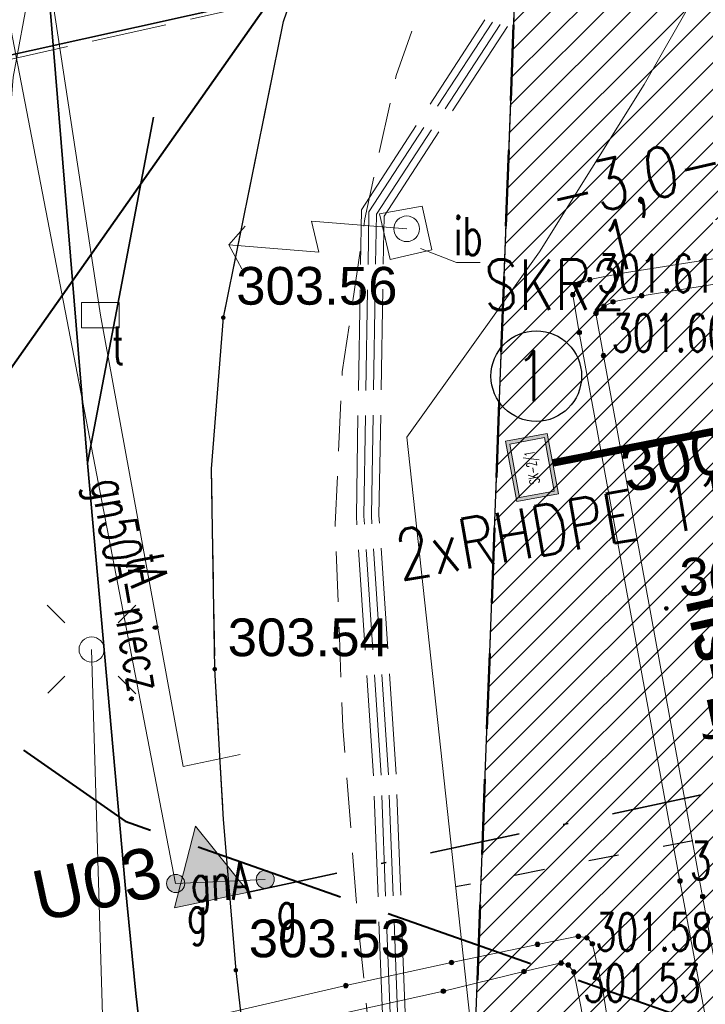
# Model space of a CAD drawing. Header units: metres. Extents: x 6567600 to 13135881, y 5574237 to 11149086.
# Tile 53 of 120: x 6567820 to 6567834, y 5574526 to 5574545. Entities that reach past the tile are written whole.
import ezdxf
from ezdxf.enums import TextEntityAlignment as Align

# ---------------------------------------------------------------- set-up
doc = ezdxf.new("R2010")
doc.units = ezdxf.units.M
for name, pattern in [('zzzxref_260316$0$_MDCP$0$3 1', [4, 3, -1]), ('zzzxref_260316$0$_MDCP$0$L_0_03', [1, 0.5, -0.5]), ('zzzxref_260316$0$_MDCP$0$L_0_04', [1.5, 1, -0.5]), ('zzzxref_260316$0$_MDCP$0$L_2_50', [2.5, 2, -0.5]), ('zzzxref_260316$0$_MDCP$1$L_0_06', [2, 1.5, -0.5]), ('zzzxref_260316$0$ISO03W100', [30, 12, -18]), ('zzzxref_260316$0$PR1183 Chorzów Metalowców V09_TT$0$Kropki i Kreski', [3.6, 1.8, -0.9, 0, -0.9]), ('zzzxref_260316$0$PR1183 Chorzów Metalowców V09_TT$0$Kropki przerywana 1', [2.5, 1.5, -1])]:
    doc.linetypes.add(name, pattern=pattern)
for name, color, linetype, lineweight in [('SEL_OPIS_legenda', 7, 'Continuous', 18), ('SEN_kanalizacja_kablowa', 30, 'SEN_t', 20), ('SEN_kanalizacja_kablowa_studnie', 30, 'Continuous', 20), ('SEN_studnia_kablowa_typ', 30, 'Continuous', 20), ('zzzxref_260316$0$_MDCP$0$EGB_DzialkaEwidencyjna', 7, 'Continuous', 18), ('zzzxref_260316$0$_MDCP$0$EGB_Klasouzytek', 92, 'Continuous', 18), ('zzzxref_260316$0$_MDCP$0$EGB_KonturUzytkuGruntowego', 92, 'Continuous', 18), ('zzzxref_260316$0$_MDCP$0$GES_InneUrzadzeniaTowarzyszace_P', 7, 'Continuous', 18), ('zzzxref_260316$0$_MDCP$0$GES_PrzewodCieplowniczy', 212, 'Continuous', 18), ('zzzxref_260316$0$_MDCP$0$GES_PrzewodElektroenergetyczny', 1, 'Continuous', 18), ('zzzxref_260316$0$_MDCP$0$GES_PrzewodElektroenergetyczny_Projektowany', 7, 'Continuous', 18), ('zzzxref_260316$0$_MDCP$0$GES_PrzewodGazowy', 52, 'Continuous', 18), ('zzzxref_260316$0$_MDCP$0$GES_PrzewodKanalizacyjny_Projektowany', 7, 'Continuous', 18), ('zzzxref_260316$0$_MDCP$0$GES_PrzewodTelekomunikacyjny', 30, 'Continuous', 18), ('zzzxref_260316$0$_MDCP$0$GES_Rzedna', 7, 'Continuous', 18), ('zzzxref_260316$0$_MDCP$0$GES_UrzadzeniaSiecElektroenergetyczna_P', 7, 'Continuous', 18), ('zzzxref_260316$0$_MDCP$0$GES_UrzadzeniaSiecGazowa_P', 7, 'Continuous', 18), ('zzzxref_260316$0$_MDCP$0$GES_UrzadzeniaTowarzyszczaceLiniowe', 7, 'Continuous', 18), ('zzzxref_260316$0$_MDCP$0$MP_LINIE_REGULAC', 135, 'Continuous', 40), ('zzzxref_260316$0$_MDCP$0$OT_Budowle', 7, 'Continuous', 18), ('zzzxref_260316$0$_MDCP$0$OT_Komunikacja', 7, 'Continuous', 18), ('zzzxref_260316$0$_MDCP$0$OTRN', 7, 'Continuous', 13), ('zzzxref_260316$0$_MDCP$0$OTRS', 7, 'Continuous', 13), ('zzzxref_260316$0$_MDCP$0$OTRS_O', 7, 'Continuous', 20), ('zzzxref_260316$0$_MDCP$0$Z_GRANICE SPRAWDZONE', 100, 'Continuous', 30), ('zzzxref_260316$0$_MDCP$1$GES_PrzewodKanalizacyjny', 36, 'Continuous', 18), ('zzzxref_260316$0$_MDCP$1$GES_PrzewodWodociagowy', 5, 'Continuous', 18), ('zzzxref_260316$0$_TT_WODA_PRZYLACZE_II etap', 150, 'zzzxref_260316$0$ISO03W100', 25)]:
    doc.layers.add(name, color=color, linetype=linetype, lineweight=lineweight)
for name, color, linetype in [('SEN_atrybut_bloku1', 7, 'Continuous'), ('SEN_atrybut_bloku2', 9, 'Continuous'), ('zzzxref_260316$0$_MDCP$0$OTRN_O', 7, 'Continuous'), ('zzzxref_260316$0$PR1183 Chorzów Metalowców V09_TT$0$FORMA - Arch 01 - PZT 0 ZAKRES OPRACOWANIA', 7, 'Continuous'), ('zzzxref_260316$0$PR1183 Chorzów Metalowców V09_TT$0$FORMA - Arch 01 - PZT 1 Strefy', 7, 'Continuous'), ('zzzxref_260316$0$PR1183 Chorzów Metalowców V09_TT$0$FORMA - Arch 01 - PZT-3 Ukształtowanie terenu', 7, 'Continuous'), ('zzzxref_260316$0$PR1183 Chorzów Metalowców V09_TT$0$FORMA - Arch 01 - PZT-5 Opisy ogólne', 7, 'Continuous'), ('zzzxref_260316$0$PR1183 Chorzów Metalowców V09_TT$0$FORMA - Arch 01 - PZT-5 Opisy ogólne - Opisy szczegółowe', 7, 'Continuous')]:
    doc.layers.add(name, color=color, linetype=linetype)
doc.styles.add('ARIAL', font='ARIALN.TTF', dxfattribs={"width": 0.8})
doc.styles.add('ROMANS', font='romans.shx', dxfattribs={"width": 0.8})
doc.styles.add('zzzxref_260316$0$$TD_AUDIT_GENERATED_(9E133)', font='simplex.shx')
doc.styles.add('zzzxref_260316$0$$TD_AUDIT_GENERATED_(9E16A)', font='arial.ttf', dxfattribs={"width": 0.9})
doc.styles.add('zzzxref_260316$0$$TD_AUDIT_GENERATED_(B0E6E)', font='arial.ttf')
doc.styles.add('zzzxref_260316$0$$TD_AUDIT_GENERATED_(B0E76)', font='arial.ttf', dxfattribs={"width": 0.8})
doc.linetypes.add('SEN_t', pattern='A,5,["t",ARIAL,S=1,R=0,X=2.1,Y=0.25],5', length=10)
doc.linetypes.add('zzzxref_260316$0$_MDCP$0$L_0_AC_SHX_E', pattern='A,0,-0.5,-1,-1,-1,-1,-1,[8,GML_DCP.shx,S=0.05,R=0,X=0,Y=0],-1,[9,GML_DCP.shx,S=0.05,R=0,X=0,Y=0],-1,-1,-1,-0.5', length=10)
doc.linetypes.add('zzzxref_260316$0$_MDCP$0$L_0_AC_SHX_S', pattern='A,0,-0.5,-1,-1,-1,[5,GML_DCP.shx,S=0.05,R=0,X=0,Y=0],-1,[6,GML_DCP.shx,S=0.05,R=0,X=0,Y=0],-1,[7,GML_DCP.shx,S=0.05,R=0,X=0,Y=0],-1,-1,-1,-1,-0.5', length=10)
doc.linetypes.add('zzzxref_260316$0$_MDCP$0$MPNLZ', pattern='A,6,-2,[35,msgB.shx,S=0.016,R=0,X=-1,Y=0],6', length=14)

# ---------------------------------------------------------------- blocks, each defined once
blk = doc.blocks.new('zzzxref_260316$0$_MDCP$0$OTRS')
at = {"layer": 'zzzxref_260316$0$_MDCP$0$OTRS', "color": 0, "lineweight": -3, "const_width": 0.09}
blk.add_lwpolyline([(-0.045, 0, 1), (0.045, 0, 1)], format="xyb", close=True, dxfattribs=at)
at = {"layer": 'zzzxref_260316$0$_MDCP$0$OTRS_O', "color": 0, "style": 'zzzxref_260316$0$$TD_AUDIT_GENERATED_(9E16A)'}
blk.add_attdef('RZEDNA', (0.514, 0.515), '', height=1.5, dxfattribs=at)
blk = doc.blocks.new('zzzxref_260316$0$_MDCP$0$OTRN')
at = {"layer": 'zzzxref_260316$0$_MDCP$0$OTRN', "color": 0, "const_width": 0.09}
blk.add_lwpolyline([(-0.045, 0, 1), (0.045, 0, 1)], format="xyb", close=True, dxfattribs=at)
at = {"layer": 'zzzxref_260316$0$_MDCP$0$OTRN_O', "color": 0, "style": 'zzzxref_260316$0$$TD_AUDIT_GENERATED_(9E16A)'}
blk.add_attdef('RZEDNA', (0.514, 0.515), '', height=1.5, dxfattribs=at)
blk = doc.blocks.new('zzzxref_260316$0$_MDCP$0$other_SUGW')
at = {"linetype": 'Continuous', "lineweight": 18}
blk.add_hatch(color=0, dxfattribs=at).paths.add_polyline_path([(0, -0.361, 1), (0, 0.361, 1)])
at = {"color": 0, "linetype": 'Continuous', "lineweight": 18}
blk.add_circle((0, 0), 0.361, dxfattribs=at)
blk = doc.blocks.new('zzzxref_260316$0$_MDCP$0$other_SUGU')
at = {"linetype": 'Continuous', "lineweight": 18}
blk.add_hatch(color=0, dxfattribs=at).paths.add_polyline_path([(0, -0.361, 1), (0, 0.361, 1)])
at = {"color": 0, "linetype": 'Continuous', "lineweight": 18}
blk.add_circle((0, 0), 0.361, dxfattribs=at)
blk = doc.blocks.new('zzzxref_260316$0$_MDCP$0$other_SUEO')
at = {"color": 0, "linetype": 'Continuous', "lineweight": 18, "flags": 128}
for points in [[(-1.06, 1.06), (-1.76, 1.76)], [(1.76, 1.76), (1.06, 1.06)], [(-1.74, -1.74), (-1.06, -1.06)], [(1.06, -1.06), (1.76, -1.76)]]:
    blk.add_lwpolyline(points, dxfattribs=at)
at = {"color": 0, "linetype": 'Continuous', "lineweight": 18}
blk.add_circle((0, 0), 0.5, dxfattribs=at)
blk = doc.blocks.new('zzzxref_260316$0$_MDCP$0$other_SUPS01_02')
at = {"linetype": 'Continuous', "lineweight": 13}
blk.add_hatch(color=0, dxfattribs=at).paths.add_polyline_path([(0, -0.091, 1), (0, 0.091, 1)])
at = {"color": 0, "linetype": 'Continuous', "lineweight": 13}
blk.add_circle((0, 0), 0.0906, dxfattribs=at)
blk = doc.blocks.new('zzzxref_260316$0$_MDCP$0$other_SUPY')
at = {"color": 0, "linetype": 'Continuous', "lineweight": 18, "flags": 128}
for points in [[(-1.2, 7), (-2.1, 6.4)], [(0, 0), (0, 3.8), (-1.2, 3.4), (-1.2, 7)], [(-1.2, 7), (-0.4, 6.4)]]:
    blk.add_lwpolyline(points, dxfattribs=at)
at = {"color": 0, "linetype": 'Continuous', "lineweight": 18}
blk.add_circle((0, 0), 0.51, dxfattribs=at)
blk = doc.blocks.new('zzzxref_260316$0$_MDCP$0$SUPW_R')
at = {"color": 0, "linetype": 'Continuous', "lineweight": 18, "flags": 128}
blk.add_lwpolyline([(0.75, 0.5), (0.75, -0.5), (-0.75, -0.5), (-0.75, 0.5)], close=True, dxfattribs=at)
blk = doc.blocks.new('zzzxref_260316$0$PR1183 Chorzów Metalowców V09_TT$0$Płaszczyzna odcinająca_3', base_point=(6567824.012, 5574526.579))
at = {"layer": 'zzzxref_260316$0$PR1183 Chorzów Metalowców V09_TT$0$FORMA - Arch 01 - PZT-5 Opisy ogólne', "linetype": 'Continuous', "lineweight": 0, "true_color": 0x000000}
blk.add_hatch(color=18, dxfattribs=at).paths.add_polyline_path([(6567823.279, 5574526.422), (6567824.745, 5574526.737), (6567823.697, 5574528.046)])
at = {"layer": 'zzzxref_260316$0$PR1183 Chorzów Metalowców V09_TT$0$FORMA - Arch 01 - PZT-5 Opisy ogólne', "color": 7, "linetype": 'zzzxref_260316$0$PR1183 Chorzów Metalowców V09_TT$0$Kropki i Kreski', "lineweight": 35}
blk.add_line((6567824.745, 5574526.737), (6567927.271, 5574548.772), dxfattribs=at)
at = {"layer": 'zzzxref_260316$0$PR1183 Chorzów Metalowców V09_TT$0$FORMA - Arch 01 - PZT-5 Opisy ogólne', "color": 7, "linetype": 'Continuous', "lineweight": 5, "flags": 128}
blk.add_lwpolyline([(6567823.279, 5574526.422), (6567824.745, 5574526.737), (6567823.697, 5574528.046)], close=True, dxfattribs=at)
at = {"layer": 'zzzxref_260316$0$PR1183 Chorzów Metalowców V09_TT$0$FORMA - Arch 01 - PZT-5 Opisy ogólne', "color": 7, "lineweight": 5, "insert": (6567823.096, 5574526.672), "char_height": 1, "attachment_point": 9, "rotation": 12.1296, "style": 'zzzxref_260316$0$$TD_AUDIT_GENERATED_(B0E6E)'}
blk.add_mtext('\\A1;{\\pqr;\\pt0;\\fArial|b0|i0|c238|p0;\\W1.000000;U03}', dxfattribs=at)
blk = doc.blocks.new('zzzxref_260316$0$PR1183 Chorzów Metalowców V09_TT$0$Koty wysokościowe_21', base_point=(6567836.419, 5574535.206))
at = {"layer": 'zzzxref_260316$0$PR1183 Chorzów Metalowców V09_TT$0$FORMA - Arch 01 - PZT-3 Ukształtowanie terenu', "linetype": 'Continuous', "lineweight": 25}
for points in [[(6567836.419, 5574535.206), (6567836.786, 5574535.285), (6567836.728, 5574535.419), (6567836.623, 5574535.521), (6567836.487, 5574535.575), (6567836.341, 5574535.573)], [(6567836.419, 5574535.206), (6567836.053, 5574535.127), (6567836.111, 5574534.993), (6567836.216, 5574534.891), (6567836.352, 5574534.837), (6567836.498, 5574534.839)]]:
    blk.add_hatch(color=6, dxfattribs=at).paths.add_polyline_path(points)
at = {"layer": 'zzzxref_260316$0$PR1183 Chorzów Metalowców V09_TT$0$FORMA - Arch 01 - PZT-3 Ukształtowanie terenu', "color": 6, "linetype": 'Continuous', "lineweight": 25}
for p, q in [((6567836.577, 5574534.473), (6567836.262, 5574535.939)), ((6567835.686, 5574535.048), (6567837.153, 5574535.364))]:
    blk.add_line(p, q, dxfattribs=at)
blk.add_circle((6567836.419, 5574535.206), 0.375, dxfattribs=at)
at = {"layer": 'zzzxref_260316$0$PR1183 Chorzów Metalowców V09_TT$0$FORMA - Arch 01 - PZT-3 Ukształtowanie terenu', "color": 6, "lineweight": 25, "insert": (6567832.295, 5574534.506), "char_height": 0.9, "attachment_point": 7, "rotation": 12.1296, "style": 'zzzxref_260316$0$$TD_AUDIT_GENERATED_(B0E6E)'}
blk.add_mtext('\\A1;{\\pql;\\fArial|b0|i0|c238|p0;\\W1.000000;300,78}', dxfattribs=at)
blk = doc.blocks.new('zzzxref_260316')
at = {"layer": 'zzzxref_260316$0$PR1183 Chorzów Metalowców V09_TT$0$FORMA - Arch 01 - PZT 1 Strefy', "linetype": 'Continuous', "lineweight": 0, "true_color": 0x577933}
h = blk.add_hatch(dxfattribs=at)
h.set_pattern_fill('ANSI31', color=77, scale=3, style=0)
h.set_pattern_definition([(45, (0, 1.2501), (-0.265165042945, 0.265165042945), [])])
h.paths.add_polyline_path([(6567829, 5574518.49), (6567842.398, 5574472.369), (6567844.165, 5574472.882), (6567846.931, 5574463.362), (6567846.967, 5574485.722), (6567835.736, 5574537.98), (6567846.642, 5574540.324), (6567844.864, 5574548.6), (6567918.571, 5574564.441), (6567935.605, 5574485.184), (6567930.975, 5574478.018), (6567931.227, 5574476.845), (6567933.57, 5574477.348, 0.216609), (6567938.884, 5574481.335), (6567921.55, 5574569.11), (6567849.267, 5574552.203), (6567830.11, 5574547.72)])
at = {"layer": 'zzzxref_260316$0$_MDCP$0$EGB_DzialkaEwidencyjna', "linetype": 'Continuous', "lineweight": 18}
for p, q in [((6567849.51, 5574552.26), (6567921.55, 5574569.11)), ((6567921.55, 5574569.11), (6567946.41, 5574443.1)), ((6567830.11, 5574547.72), (6567849.51, 5574552.26)), ((6567829, 5574518.49), (6567830.11, 5574547.72)), ((6567830.101, 5574547.47), (6567829.009, 5574518.74)), ((6567851.37, 5574441.53), (6567829, 5574518.49)), ((6567946.41, 5574443.1), (6567945.87, 5574426.93)), ((6567857.95, 5574413.39), (6567851.37, 5574441.53)), ((6567945.87, 5574426.93), (6567941.78, 5574411.28)), ((6567864.17, 5574367.81), (6567857.95, 5574413.39)), ((6567941.78, 5574411.28), (6567926.87, 5574389.48)), ((6567926.87, 5574389.48), (6567903.73, 5574376.76)), ((6567903.73, 5574376.76), (6567864.17, 5574367.81))]:
    blk.add_line(p, q, dxfattribs=at)
at = {"layer": 'zzzxref_260316$0$_MDCP$0$EGB_Klasouzytek', "lineweight": 18}
blk.add_lwpolyline([(6567829, 5574518.49), (6567830.11, 5574547.72), (6567849.51, 5574552.26)], dxfattribs=at)
at = {"layer": 'zzzxref_260316$0$_MDCP$0$EGB_KonturUzytkuGruntowego', "linetype": 'zzzxref_260316$0$_MDCP$0$L_0_03', "lineweight": 18, "flags": 128}
blk.add_lwpolyline([(6567903.73, 5574376.76), (6567864.17, 5574367.81), (6567862.49, 5574380.1), (6567857.95, 5574413.39), (6567851.37, 5574441.53), (6567829, 5574518.49), (6567830.11, 5574547.72)], dxfattribs=at)
at = {"layer": 'zzzxref_260316$0$_MDCP$0$GES_PrzewodCieplowniczy', "color": 212, "linetype": 'Continuous', "lineweight": 18}
for points in [[(6567835.395, 5574577.254), (6567835.56, 5574576.27), (6567841.12, 5574549.13), (6567842.56, 5574542.47), (6567842.66, 5574541.85), (6567842.59, 5574541.6), (6567842.37, 5574541.42), (6567841.76, 5574541.31), (6567832.56, 5574539.84), (6567831.99, 5574539.72), (6567831.81, 5574539.63), (6567831.65, 5574539.49), (6567831.8, 5574538.65), (6567833.77, 5574527.9), (6567835.97, 5574516.03), (6567836.07, 5574515.32), (6567836.27, 5574514.58), (6567838.64, 5574502.84), (6567840.62, 5574493.53)], [(6567840.21, 5574493.42), (6567838.21, 5574503.22), (6567835.81, 5574514.93), (6567835.68, 5574515.72), (6567835.53, 5574516.45), (6567833.32, 5574528.21), (6567831.32, 5574539.11), (6567831.19, 5574539.86), (6567831.31, 5574540.06), (6567831.53, 5574540.16), (6567832.13, 5574540.28), (6567841.07, 5574541.69), (6567841.7, 5574541.79), (6567841.9, 5574541.97), (6567842.01, 5574542.23), (6567841.92, 5574542.82), (6567840.56, 5574549.05), (6567834.9, 5574576.29), (6567834.74, 5574576.8), (6567834.714, 5574577.126)], [(6567835.68, 5574515.72), (6567834.68, 5574515.5), (6567833.79, 5574515.41), (6567833.51, 5574516.35), (6567832.44, 5574522.19), (6567832.16, 5574523.72), (6567831.79, 5574526.04), (6567831.58, 5574526.96), (6567831.47, 5574527.08), (6567831.3, 5574527.11), (6567830.49, 5574526.95), (6567828.78, 5574526.59), (6567826.68, 5574526.13), (6567800.624, 5574520.082)], [(6567800.736, 5574519.589), (6567826.76, 5574525.61), (6567828.62, 5574526.02), (6567830.22, 5574526.41), (6567830.96, 5574526.58), (6567831.1, 5574526.54), (6567831.21, 5574526.4), (6567831.36, 5574525.68), (6567831.69, 5574523.66), (6567831.83, 5574522.89), (6567831.99, 5574522.12), (6567833.18, 5574515.78), (6567833.4, 5574514.91), (6567834.33, 5574514.98), (6567835.15, 5574515.17), (6567836.07, 5574515.32)]]:
    blk.add_lwpolyline(points, dxfattribs=at)
at = {"layer": 'zzzxref_260316$0$_MDCP$0$GES_PrzewodElektroenergetyczny', "linetype": 'zzzxref_260316$0$_MDCP$0$L_0_AC_SHX_E', "lineweight": 18}
blk.add_line((6567821.63, 5574532.81), (6567822.48, 5574504.13), dxfattribs=at)
at = {"layer": 'zzzxref_260316$0$_MDCP$0$GES_PrzewodElektroenergetyczny', "linetype": 'Continuous', "lineweight": 18}
blk.add_line((6567821.63, 5574532.81), (6567822.48, 5574504.13), dxfattribs=at)
at = {"layer": 'zzzxref_260316$0$_MDCP$0$GES_PrzewodElektroenergetyczny', "linetype": 'zzzxref_260316$0$_MDCP$0$L_0_AC_SHX_S', "lineweight": 18}
blk.add_line((6567821.63, 5574532.81), (6567822.48, 5574504.13), dxfattribs=at)
at = {"layer": 'zzzxref_260316$0$_MDCP$0$GES_PrzewodElektroenergetyczny', "color": 1, "linetype": 'Continuous', "lineweight": 18, "flags": 128}
blk.add_lwpolyline([(6567838.664, 5574557.463), (6567825.286, 5574554.465), (6567821.836, 5574553.69), (6567821.707, 5574552.996), (6567821.696, 5574552.936), (6567820.074, 5574544.186), (6567818.966, 5574530.39), (6567820.156, 5574520.342), (6567819.55, 5574515.238), (6567813.369, 5574511.714), (6567813.279, 5574511.663), (6567812.705, 5574511.261), (6567811.464, 5574510.392), (6567805.665, 5574509.205)], dxfattribs=at)
at = {"layer": 'zzzxref_260316$0$_MDCP$0$GES_PrzewodElektroenergetyczny_Projektowany', "color": 1, "linetype": 'zzzxref_260316$0$_MDCP$0$L_2_50', "lineweight": 18}
for points in [[(6567845.68, 5574439.84), (6567840.19, 5574462.85), (6567835.66, 5574481.07), (6567834.95, 5574484.54), (6567834.05, 5574490.99), (6567831.43, 5574502.77), (6567830.63, 5574506.04), (6567829.56, 5574510.76), (6567828.06, 5574518.04), (6567827.51, 5574522.9), (6567827.23, 5574530.3), (6567826.89, 5574535.46), (6567826.99, 5574541.55), (6567830.8, 5574547.4), (6567832.52, 5574549.58), (6567838.98, 5574558.71), (6567836.25, 5574574.12), (6567833.79, 5574575.29), (6567831.956, 5574576.607)], [(6567845.79, 5574439.99), (6567840.33, 5574462.89), (6567835.8, 5574481.1), (6567835.1, 5574484.56), (6567834.2, 5574491.02), (6567831.58, 5574502.8), (6567830.78, 5574506.07), (6567829.7, 5574510.79), (6567828.21, 5574518.06), (6567827.66, 5574522.91), (6567827.38, 5574530.31), (6567827.04, 5574535.46), (6567827.14, 5574541.51), (6567830.92, 5574547.31), (6567832.64, 5574549.49), (6567839.14, 5574558.67), (6567836.38, 5574574.22), (6567833.87, 5574575.42), (6567832.16, 5574576.645)], [(6567845.91, 5574440.13), (6567840.48, 5574462.92), (6567835.95, 5574481.13), (6567835.25, 5574484.59), (6567834.35, 5574491.04), (6567831.72, 5574502.84), (6567830.92, 5574506.11), (6567829.85, 5574510.82), (6567828.36, 5574518.08), (6567827.81, 5574522.92), (6567827.53, 5574530.32), (6567827.19, 5574535.47), (6567827.29, 5574541.46), (6567831.04, 5574547.22), (6567832.76, 5574549.39), (6567839.3, 5574558.64), (6567836.51, 5574574.32), (6567833.95, 5574575.55), (6567832.368, 5574576.684)], [(6567846.03, 5574440.28), (6567840.62, 5574462.96), (6567836.09, 5574481.17), (6567835.4, 5574484.61), (6567834.5, 5574491.07), (6567831.87, 5574502.87), (6567831.07, 5574506.14), (6567830, 5574510.85), (6567828.5, 5574518.11), (6567827.96, 5574522.93), (6567827.68, 5574530.33), (6567827.34, 5574535.47), (6567827.44, 5574541.42), (6567831.16, 5574547.14), (6567832.88, 5574549.3), (6567839.46, 5574558.6), (6567836.65, 5574574.42), (6567834.02, 5574575.68), (6567832.567, 5574576.722)]]:
    blk.add_lwpolyline(points, dxfattribs=at)
at = {"layer": 'zzzxref_260316$0$_MDCP$0$GES_PrzewodGazowy', "color": 52, "linetype": 'Continuous', "lineweight": 18, "flags": 128}
for points in [[(6567823.3, 5574528.16), (6567818.66, 5574552.2), (6567815.4, 5574565.64)], [(6567825.08, 5574528.24), (6567823.3, 5574528.16)]]:
    blk.add_lwpolyline(points, dxfattribs=at)
at = {"layer": 'zzzxref_260316$0$_MDCP$0$GES_PrzewodKanalizacyjny_Projektowany', "color": 36, "linetype": 'zzzxref_260316$0$_MDCP$1$L_0_06', "lineweight": 18}
blk.add_lwpolyline([(6567796.266, 5574539.236), (6567832.48, 5574547.32), (6567854.13, 5574556.3), (6567878.83, 5574561.85), (6567921.59, 5574572.26), (6567938.88, 5574580.92), (6567943.337, 5574581.783)], dxfattribs=at)
at = {"layer": 'zzzxref_260316$0$_MDCP$0$GES_PrzewodTelekomunikacyjny', "color": 30, "linetype": 'Continuous', "lineweight": 18, "flags": 128}
for points in [[(6567819.6, 5574553.938), (6567819.877, 5574552.12), (6567821.805, 5574539.455)], [(6567821.805, 5574539.455), (6567823.45, 5574530.485), (6567824.583, 5574530.72)]]:
    blk.add_lwpolyline(points, dxfattribs=at)
at = {"layer": 'zzzxref_260316$0$_MDCP$0$GES_UrzadzeniaTowarzyszczaceLiniowe', "color": 7, "linetype": 'Continuous', "lineweight": 35}
blk.add_lwpolyline([(6567830.95, 5574547.05), (6567796.238, 5574539.357)], dxfattribs=at)
at = {"layer": 'zzzxref_260316$0$_MDCP$0$MP_LINIE_REGULAC', "linetype": 'zzzxref_260316$0$_MDCP$0$MPNLZ', "flags": 128}
blk.add_lwpolyline([(6567850.203, 5574340.64), (6567845.014, 5574408.349), (6567815.314, 5574531.714), (6567826.921, 5574548.2), (6567848.668, 5574553.025)], dxfattribs=at)
at = {"layer": 'zzzxref_260316$0$_MDCP$0$MP_LINIE_REGULAC', "linetype": 'zzzxref_260316$0$_MDCP$0$3 1', "flags": 128}
blk.add_lwpolyline([(6567810.437, 5574537.676), (6567822.296, 5574529.397), (6567835.05, 5574524.922), (6567855.636, 5574525.369), (6567950.068, 5574544.6)], dxfattribs=at)
at = {"layer": 'zzzxref_260316$0$_MDCP$0$OT_Budowle', "color": 7, "linetype": 'Continuous', "lineweight": 18, "flags": 128}
blk.add_lwpolyline([(6567828.2, 5574541.62), (6567828.39, 5574540.75), (6567827.56, 5574540.56), (6567827.35, 5574541.47)], close=True, dxfattribs=at)
at = {"layer": 'zzzxref_260316$0$_MDCP$0$OT_Budowle', "color": 7, "linetype": 'Continuous', "lineweight": 15}
blk.add_lwpolyline([(6567828.165, 5574540.778), (6567828.881, 5574540.499), (6567829.353, 5574540.499)], dxfattribs=at)
at = {"layer": 'zzzxref_260316$0$_MDCP$0$OT_Komunikacja', "color": 7, "linetype": 'Continuous', "lineweight": 25, "flags": 128}
blk.add_lwpolyline([(6567824.95, 5574522.44), (6567824.5, 5574526.43), (6567824.25, 5574529.43), (6567824.08, 5574532.42), (6567824.01, 5574536.4), (6567824.25, 5574539.41), (6567825.44, 5574545.29), (6567826.09, 5574547.18), (6567826.92, 5574548.98), (6567827.87, 5574550.71), (6567829, 5574552.37), (6567830.23, 5574553.94), (6567831.64, 5574555.37), (6567833.15, 5574556.73), (6567834.74, 5574557.88), (6567836.48, 5574558.91), (6567838.28, 5574559.74), (6567840.14, 5574560.43), (6567842.08, 5574560.99), (6567847.84, 5574562.43), (6567850.42, 5574563.07), (6567851, 5574562.82), (6567857.08, 5574558.64), (6567878.36, 5574563.51)], dxfattribs=at)
at = {"layer": 'zzzxref_260316$0$_MDCP$0$OT_Komunikacja', "color": 7, "linetype": 'Continuous', "lineweight": 35}
for points in [[(6567818.746, 5574574.122), (6567818.83, 5574572.23), (6567819.05, 5574567.73), (6567819.19, 5574565.24), (6567819.35, 5574562.76), (6567819.52, 5574560.26), (6567819.7, 5574557.76), (6567819.88, 5574555.28), (6567820.1, 5574552.72), (6567820.31, 5574550.28), (6567820.46, 5574549.75), (6567821.55, 5574536.51)], [(6567821.55, 5574536.51), (6567822.3, 5574528.13), (6567822.51, 5574525.97), (6567822.81, 5574523.37), (6567823.15, 5574520.82), (6567823.61, 5574517.69), (6567824, 5574515.4), (6567824.43, 5574512.97), (6567824.95, 5574510.55), (6567825.64, 5574507.36), (6567848.98, 5574407.6)]]:
    blk.add_lwpolyline(points, dxfattribs=at)
at = {"layer": 'zzzxref_260316$0$_MDCP$0$OT_Komunikacja', "color": 7, "linetype": 'zzzxref_260316$0$_MDCP$0$L_0_04', "lineweight": 18, "flags": 128}
blk.add_lwpolyline([(6567947.515, 5574455.698), (6567948.396, 5574450.424), (6567948.648, 5574448.732), (6567948.975, 5574446.476), (6567949.265, 5574444.281), (6567949.478, 5574440.508), (6567949.478, 5574438.827), (6567949.548, 5574436.345), (6567949.466, 5574434.494), (6567949.331, 5574431.506), (6567949.013, 5574428.567), (6567948.397, 5574424.452), (6567947.845, 5574421.592), (6567946.958, 5574417.848), (6567946.194, 5574415.206), (6567944.955, 5574411.463), (6567944.22, 5574409.565), (6567943.335, 5574407.431), (6567941.896, 5574404.446), (6567940.723, 5574402.331), (6567939.781, 5574400.677), (6567938.516, 5574398.665), (6567936.744, 5574396.084), (6567934.465, 5574393.243), (6567932.327, 5574390.844), (6567928.971, 5574387.543), (6567926.7, 5574385.54), (6567925.032, 5574384.195), (6567923.337, 5574382.935), (6567920.797, 5574381.179), (6567917.606, 5574379.366), (6567914.527, 5574377.737), (6567911.816, 5574376.502), (6567909.558, 5574375.579), (6567907.269, 5574374.816), (6567903.606, 5574373.672), (6567899.382, 5574372.528), (6567894.891, 5574371.274), (6567878.894, 5574366.917), (6567867.949, 5574363.87), (6567863.154, 5574362.61), (6567857.11, 5574361.35), (6567856.863, 5574364.456), (6567856.582, 5574368.039), (6567856.09, 5574372.83), (6567857, 5574372.9), (6567856.31, 5574378.9), (6567855.79, 5574382.87), (6567855.18, 5574386.83), (6567854.51, 5574390.76), (6567853.78, 5574394.71), (6567853.05, 5574398.63), (6567852.19, 5574402.6), (6567849.76, 5574413.26), (6567849.89, 5574414.22), (6567851.83, 5574414.67), (6567851.37, 5574416.66), (6567854.58, 5574417.42), (6567850.88, 5574432.39), (6567845.96, 5574431.22), (6567840.92, 5574450.67), (6567838.96, 5574456.25), (6567831.07, 5574490.06), (6567830.27, 5574495.98), (6567829, 5574501.83), (6567827.92, 5574506.7), (6567826.86, 5574511.56), (6567826.08, 5574515.52), (6567825.4, 5574519.47), (6567824.95, 5574522.44), (6567824.5, 5574526.43), (6567824.25, 5574529.43), (6567824.08, 5574532.42), (6567824.01, 5574536.4), (6567824.25, 5574539.41), (6567825.44, 5574545.29), (6567826.09, 5574547.18), (6567826.92, 5574548.98), (6567827.87, 5574550.71), (6567829, 5574552.37), (6567849.24, 5574556.86), (6567847.84, 5574562.43), (6567850.42, 5574563.07), (6567851, 5574562.82), (6567857.08, 5574558.64), (6567878.36, 5574563.51), (6567907.32, 5574570.28), (6567907.73, 5574567.88), (6567878.94, 5574561.2), (6567857.62, 5574556.33), (6567833.07, 5574550.68), (6567832.17, 5574550.48), (6567830.79, 5574549.8), (6567829.67, 5574548.79), (6567828.68, 5574547.02), (6567827.68, 5574544.22), (6567827.06, 5574541.37), (6567826.61, 5574538.33), (6567826.47, 5574535.3), (6567826.62, 5574531.27), (6567826.93, 5574527.32), (6567827.29, 5574523.8), (6567827.81, 5574520.34), (6567828.64, 5574515.44), (6567829.22, 5574512.47), (6567831.34, 5574502.7), (6567832, 5574502.04), (6567832.86, 5574501.86), (6567835.48, 5574490.39), (6567838.69, 5574476.72), (6567840.94, 5574477.22), (6567842.1, 5574472.29), (6567839.84, 5574471.76), (6567843.24, 5574457.14), (6567846.41, 5574443.89), (6567846.82, 5574442.27), (6567847.04, 5574441.61), (6567847.42, 5574441.08), (6567847.97, 5574440.71), (6567848.63, 5574440.56), (6567849.32, 5574440.61), (6567851.19, 5574441.04), (6567854.02, 5574429.39), (6567857.72, 5574414.07), (6567855.38, 5574413.53), (6567854.43, 5574412.7), (6567853.63, 5574411.68), (6567853.17, 5574410.72), (6567853.12, 5574409.71), (6567854.26, 5574404.84), (6567855.51, 5574399), (6567857.01, 5574391.2), (6567857.79, 5574386.18), (6567858.35, 5574382.21), (6567859.02, 5574377.27), (6567859.909, 5574368.887), (6567860.055, 5574367.78), (6567860.402, 5574366.895), (6567861.348, 5574365.757), (6567862.743, 5574365.112), (6567863.812, 5574364.983), (6567864.873, 5574365.082), (6567875.385, 5574368.045), (6567887.169, 5574371.344), (6567894.86, 5574373.433), (6567904.193, 5574375.979), (6567909.986, 5574377.842), (6567913.714, 5574379.575), (6567916.29, 5574380.93), (6567919.833, 5574382.929), (6567921.94, 5574384.465), (6567924.837, 5574386.597), (6567926.974, 5574388.488), (6567928.91, 5574390.273), (6567932.797, 5574394.443), (6567936.263, 5574399.014), (6567938.789, 5574403.047), (6567940.719, 5574406.619), (6567942.6, 5574410.97), (6567944.237, 5574415.951), (6567945.095, 5574418.932), (6567946.005, 5574422.667), (6567946.916, 5574428.255), (6567947.357, 5574433.537), (6567947.446, 5574438.626), (6567947.184, 5574444.294), (6567946.685, 5574448.233), (6567946.054, 5574452.175), (6567945.029, 5574458.386), (6567942.856, 5574469.729), (6567945.871, 5574465.435)], close=True, dxfattribs=at)
at = {"layer": 'zzzxref_260316$0$_MDCP$0$OT_Komunikacja', "color": 7, "linetype": 'Continuous', "lineweight": 35, "flags": 128}
blk.add_lwpolyline([(6567821.55, 5574536.51), (6567822.86, 5574543.39)], dxfattribs=at)
at = {"layer": 'zzzxref_260316$0$_MDCP$0$Z_GRANICE SPRAWDZONE', "linetype": 'ByBlock', "flags": 128}
blk.add_lwpolyline([(6567830.11, 5574547.72), (6567849.531, 5574552.262), (6567921.55, 5574569.11), (6567946.41, 5574443.1), (6567945.87, 5574426.93), (6567941.769, 5574411.258), (6567926.87, 5574389.48), (6567903.73, 5574376.76), (6567864.17, 5574367.81), (6567857.95, 5574413.39), (6567851.37, 5574441.53), (6567829, 5574518.49), (6567830.11, 5574547.72)], dxfattribs=at)
at = {"layer": 'zzzxref_260316$0$_MDCP$1$GES_PrzewodKanalizacyjny', "color": 36, "linetype": 'Continuous', "lineweight": 18}
blk.add_lwpolyline([(6567832.359, 5574547.28), (6567830.95, 5574547.05), (6567796.238, 5574539.357)], dxfattribs=at)
at = {"layer": 'zzzxref_260316$0$_MDCP$1$GES_PrzewodWodociagowy', "color": 5, "linetype": 'Continuous', "lineweight": 18}
blk.add_lwpolyline([(6567933.69, 5574572.61), (6567933.06, 5574572.59), (6567924.48, 5574571.48), (6567923.42, 5574572.32), (6567920.04, 5574574.98), (6567915.01, 5574574.28), (6567879.77, 5574567.11), (6567879.07, 5574566.99), (6567878.14, 5574565.37), (6567860.87, 5574560.66), (6567855.39, 5574559.03), (6567839.4, 5574555.34), (6567836.94, 5574551.59), (6567834.92, 5574548.08), (6567832.61, 5574544.04), (6567830.53, 5574540.71), (6567827.89, 5574537.03), (6567830.01, 5574517.51), (6567828.46, 5574517.24), (6567802.588, 5574511.449)], dxfattribs=at)
at = {"layer": 'zzzxref_260316$0$_TT_WODA_PRZYLACZE_II etap', "linetype": 'zzzxref_260316$0$ISO03W100', "ltscale": 0.05}
blk.add_line((6567839.462, 5574530.159), (6567828.861, 5574528.091), dxfattribs=at)
at = {"layer": 'zzzxref_260316$0$PR1183 Chorzów Metalowców V09_TT$0$FORMA - Arch 01 - PZT 0 ZAKRES OPRACOWANIA', "color": 1, "linetype": 'zzzxref_260316$0$PR1183 Chorzów Metalowców V09_TT$0$Kropki przerywana 1', "lineweight": 50}
blk.add_line((6567830.11, 5574547.72), (6567829, 5574518.49), dxfattribs=at)
at = {"layer": 'zzzxref_260316$0$PR1183 Chorzów Metalowców V09_TT$0$FORMA - Arch 01 - PZT 1 Strefy', "color": 71, "linetype": 'Continuous', "lineweight": 13, "true_color": 0xaff266}
blk.add_line((6567830.11, 5574547.72), (6567829, 5574518.49), dxfattribs=at)
at = {"layer": 'zzzxref_260316$0$_MDCP$0$GES_InneUrzadzeniaTowarzyszace_P', "linetype": 'Continuous', "xscale": 0.5, "yscale": 0.5, "zscale": 0.5, "rotation": 85.44196175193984}
blk.add_blockref('zzzxref_260316$0$_MDCP$0$other_SUPY', (6567827.89, 5574541.17), dxfattribs=at)
at = {"layer": 'zzzxref_260316$0$_MDCP$0$GES_InneUrzadzeniaTowarzyszace_P', "linetype": 'Continuous', "xscale": 0.5, "yscale": 0.5, "zscale": 0.5}
blk.add_blockref('zzzxref_260316$0$_MDCP$0$SUPW_R', (6567821.805, 5574539.455), dxfattribs=at)
at = {"layer": 'zzzxref_260316$0$_MDCP$0$GES_Rzedna', "color": 212, "linetype": 'Continuous', "xscale": 0.5, "yscale": 0.5, "zscale": 0.5}
for p in [(6567831.53, 5574540.16), (6567832.13, 5574540.28), (6567831.31, 5574540.06), (6567831.19, 5574539.86), (6567832.56, 5574539.84), (6567831.81, 5574539.63), (6567831.99, 5574539.72), (6567831.65, 5574539.49), (6567831.32, 5574539.11), (6567831.8, 5574538.65), (6567833.32, 5574528.21), (6567833.77, 5574527.9), (6567831.3, 5574527.11), (6567831.47, 5574527.08), (6567830.49, 5574526.95), (6567831.58, 5574526.96), (6567828.78, 5574526.59), (6567830.96, 5574526.58), (6567831.1, 5574526.54), (6567830.22, 5574526.41), (6567831.21, 5574526.4), (6567826.68, 5574526.13), (6567828.62, 5574526.02), (6567831.79, 5574526.04)]:
    blk.add_blockref('zzzxref_260316$0$_MDCP$0$other_SUPS01_02', p, dxfattribs=at)
at = {"layer": 'zzzxref_260316$0$_MDCP$0$GES_UrzadzeniaSiecElektroenergetyczna_P', "linetype": 'Continuous', "xscale": 0.5, "yscale": 0.5, "zscale": 0.5}
blk.add_blockref('zzzxref_260316$0$_MDCP$0$other_SUEO', (6567821.63, 5574532.81), dxfattribs=at)
at = {"layer": 'zzzxref_260316$0$_MDCP$0$GES_UrzadzeniaSiecGazowa_P', "color": 52, "linetype": 'Continuous', "xscale": 0.5, "yscale": 0.5, "zscale": 0.5}
for name, p in [('zzzxref_260316$0$_MDCP$0$other_SUGU', (6567823.3, 5574528.16)), ('zzzxref_260316$0$_MDCP$0$other_SUGW', (6567825.08, 5574528.24))]:
    blk.add_blockref(name, p, dxfattribs=at)
at = {"layer": 'zzzxref_260316$0$_MDCP$0$OTRN', "color": 14, "xscale": 0.5, "yscale": 0.5, "zscale": 0.5}
blk.add_blockref('zzzxref_260316$0$_MDCP$0$OTRN', (6567833.049, 5574533.626, 303.712), dxfattribs=at).add_auto_attribs({'RZEDNA': '303.7'})
at = {"layer": 'zzzxref_260316$0$_MDCP$0$OTRS', "xscale": 0.5, "yscale": 0.5, "zscale": 0.5}
for p, values in [((6567824.246, 5574539.405, 303.558), {'RZEDNA': '303.56'}), ((6567824.076, 5574532.419, 303.538), {'RZEDNA': '303.54'}), ((6567824.495, 5574526.435, 303.527), {'RZEDNA': '303.53'})]:
    blk.add_blockref('zzzxref_260316$0$_MDCP$0$OTRS', p, dxfattribs=at).add_auto_attribs(values)
at = {"layer": 'zzzxref_260316$0$PR1183 Chorzów Metalowców V09_TT$0$FORMA - Arch 01 - PZT-3 Ukształtowanie terenu', "color": 6, "lineweight": 25}
blk.add_blockref('zzzxref_260316$0$PR1183 Chorzów Metalowców V09_TT$0$Koty wysokościowe_21', (6567836.419, 5574536.456), dxfattribs=at)
at = {"layer": 'zzzxref_260316$0$PR1183 Chorzów Metalowców V09_TT$0$FORMA - Arch 01 - PZT-5 Opisy ogólne', "color": 7, "lineweight": 35}
blk.add_blockref('zzzxref_260316$0$PR1183 Chorzów Metalowców V09_TT$0$Płaszczyzna odcinająca_3', (6567824.012, 5574527.83), dxfattribs=at)
at = {"layer": 'zzzxref_260316$0$_MDCP$0$GES_InneUrzadzeniaTowarzyszace_P', "color": 7, "lineweight": 15, "style": 'zzzxref_260316$0$$TD_AUDIT_GENERATED_(9E133)', "width": 0.66}
blk.add_text('t', height=0.75, dxfattribs=at).set_placement((6567822.03, 5574539.23), align=Align.TOP_LEFT)
at = {"layer": 'zzzxref_260316$0$_MDCP$0$GES_PrzewodGazowy', "color": 52, "lineweight": 15, "style": 'zzzxref_260316$0$$TD_AUDIT_GENERATED_(9E133)', "width": 0.66}
for s, rotation, p in [('gn50A-niecz.', 280.1684, (6567822.384, 5574533.997)), ('gnA', -357.4, (6567824.19, 5574528.2))]:
    blk.add_text(s, height=0.75, rotation=rotation, dxfattribs=at).set_placement(p, align=Align.MIDDLE_CENTER)
at = {"layer": 'zzzxref_260316$0$_MDCP$0$GES_PrzewodTelekomunikacyjny', "color": 30, "lineweight": 15, "style": 'zzzxref_260316$0$$TD_AUDIT_GENERATED_(9E133)', "width": 0.66}
blk.add_text('tA', height=0.75, rotation=-79.6, dxfattribs=at).set_placement((6567822.732, 5574534.401), align=Align.MIDDLE_CENTER)
at = {"layer": 'zzzxref_260316$0$_MDCP$0$GES_Rzedna', "color": 212, "lineweight": 15, "style": 'zzzxref_260316$0$$TD_AUDIT_GENERATED_(9E133)', "width": 0.66}
for s, p in [('301.61', (6567831.678, 5574540.282)), ('301.60', (6567831.96, 5574539.102)), ('301.70', (6567833.518, 5574528.611)), ('301.58', (6567831.635, 5574527.197)), ('301.53', (6567831.4, 5574526.179))]:
    blk.add_text(s, height=0.75, dxfattribs=at).set_placement(p, align=Align.MIDDLE_LEFT)
at = {"layer": 'zzzxref_260316$0$_MDCP$0$GES_UrzadzeniaSiecGazowa_P', "color": 52, "lineweight": 15, "style": 'zzzxref_260316$0$$TD_AUDIT_GENERATED_(9E133)', "width": 0.66}
blk.add_text('g', height=0.75, rotation=-360, dxfattribs=at).set_placement((6567823.525, 5574527.935), align=Align.TOP_LEFT)
blk.add_text('g', height=0.75, dxfattribs=at).set_placement((6567825.305, 5574528.015), align=Align.TOP_LEFT)
at = {"layer": 'zzzxref_260316$0$_MDCP$0$OT_Budowle', "color": 7, "lineweight": 15, "style": 'zzzxref_260316$0$$TD_AUDIT_GENERATED_(9E133)', "width": 0.66}
blk.add_text('ib', height=0.75, dxfattribs=at).set_placement((6567829.117, 5574541.024), align=Align.MIDDLE_CENTER)
at = {"layer": 'zzzxref_260316$0$PR1183 Chorzów Metalowców V09_TT$0$FORMA - Arch 01 - PZT-5 Opisy ogólne - Opisy szczegółowe', "color": 154, "linetype": 'Continuous', "lineweight": 13, "insert": (6567833.207, 5574533.737), "char_height": 1, "attachment_point": 7, "rotation": 282.1296, "style": 'zzzxref_260316$0$$TD_AUDIT_GENERATED_(B0E76)'}
blk.add_mtext('\\A1;{\\pql;\\fArial|b1|i0|c238|p0;\\W0.800000;hs=\\fArial|b1|i0|c238|p0;\\W0.800000;1\\fArial|b1|i0|c238|p0;\\W0.800000;,\\fArial|b1|i0|c238|p0;\\W0.800000;1\\fArial|b1|i0|c238|p0;\\W0.800000; m}', dxfattribs=at)
blk = doc.blocks.new('studnia_SK2_1')
at = {"linetype": 'Continuous'}
h = blk.add_hatch(color=256, dxfattribs=at)
h.paths.add_polyline_path([(-0.61, 0.84), (-0.61, 0), (0.61, 0), (0.61, 0.84)])
h.paths.add_polyline_path([(0.54, 0.77), (0.54, 0.07), (-0.54, 0.07), (-0.54, 0.77)], flags=16)
for points in [[(-0.61, 0.84), (0.61, 0.84), (0.61, 0), (-0.61, 0)], [(-0.54, 0.77), (0.54, 0.77), (0.54, 0.07), (-0.54, 0.07)]]:
    blk.add_lwpolyline(points, close=True, dxfattribs=at)
at = {"linetype": 'Continuous', "flags": 128}
for points in [[(-0.61, 0.84), (0.61, 0.84), (0.61, 0), (-0.61, 0), (-0.61, 0.84)], [(-0.54, 0.77), (0.54, 0.77), (0.54, 0.07), (-0.54, 0.07), (-0.54, 0.77)]]:
    blk.add_lwpolyline(points, dxfattribs=at)
at = {"layer": 'SEN_atrybut_bloku1', "style": 'ROMANS', "width": 0.6, "flags": 8}
blk.add_attdef('TYP', text='', height=1, dxfattribs=at).set_placement((0, 0.94), align=Align.CENTER)
at = {"layer": 'SEN_atrybut_bloku2', "style": 'ROMANS', "width": 0.6, "flags": 8}
for tag, p in [('OPIS1', (0, -0.85)), ('OPIS2', (0, -1.7))]:
    blk.add_attdef(tag, text='', height=0.75, dxfattribs=at).set_placement(p, align=Align.CENTER)
at = {"layer": 'SEN_studnia_kablowa_typ', "color": 0, "style": 'ROMANS', "width": 0.6}
blk.add_text('SK-2/1', height=0.2, dxfattribs=at).set_placement((0, 0.42), align=Align.MIDDLE_CENTER)

msp = doc.modelspace()

# ---------------------------------------------------------------- linework, layer by layer
at = {"layer": 'SEL_OPIS_legenda', "lineweight": 30, "ltscale": 0.5}
msp.add_circle((6567830.465, 5574538.243), 0.9, dxfattribs=at)
at = {"layer": 'SEN_kanalizacja_kablowa', "ltscale": 0.8, "const_width": 0.15}
msp.add_lwpolyline([(6567835.764, 5574537.49), (6567830.79, 5574536.517)], dxfattribs=at)

# ---------------------------------------------------------------- block references
at = {"ltscale": 0.5}
msp.add_blockref('zzzxref_260316', (0, 0), dxfattribs=at)
at = {"layer": 'SEN_kanalizacja_kablowa_studnie', "rotation": 100.4497602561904}
msp.add_blockref('studnia_SK2_1', (6567830.793, 5574536.502), dxfattribs=at)

# ---------------------------------------------------------------- texts
at = {"layer": 'SEL_OPIS_legenda', "lineweight": 30, "style": 'ROMANS', "width": 0.8}
for s, rotation, p in [('-3,0-', 13.0848, (6567830.851, 5574541.297)), ('1', 13.0848, (6567831.894, 5574540.286)), ('2xRHDPE 110/6,3', 9.9367, (6567827.767, 5574534.176))]:
    msp.add_text(s, height=1, rotation=rotation, dxfattribs=at).set_placement(p)
for s, p in [('SKR2', (6567829.425, 5574539.559)), ('1', (6567830.036, 5574537.743))]:
    msp.add_text(s, height=1, dxfattribs=at).set_placement(p)

doc.saveas('drawing.dxf')
